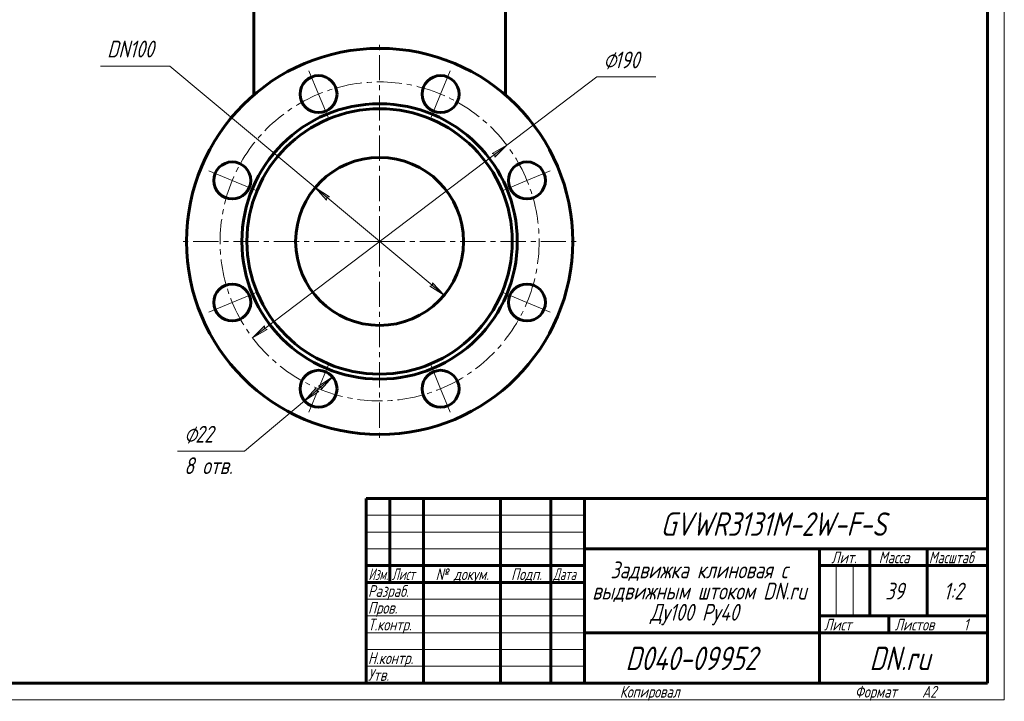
# Model space of a CAD drawing. Header units: millimetres. Extents: x 0 to 594, y 0 to 420.
# Tile 8 of 9: x 301 to 594, y 0 to 203. Entities that reach past the tile are written whole.
import ezdxf

# ---------------------------------------------------------------- set-up
doc = ezdxf.new("R2010")
doc.units = ezdxf.units.MM
for name, pattern in [('K5LT_AXLED', [12, 7.5, -1.5, 1.5, -1.5]), ('K5LT_BASIC', [0]), ('K5LT_THIN', [0])]:
    doc.linetypes.add(name, pattern=pattern)
doc.layers.add('Системный слой', color=7, linetype='Continuous')
doc.layers.add('Системный слой (1)', color=7, linetype='Continuous', true_color=0x6c6c6c)
doc.styles.add('KDIMTEXTSTYLE', font='txt', dxfattribs={"width": 0.96, "oblique": 15, "height": 5})
doc.styles.add('KTEXTSTYLE', font='txt', dxfattribs={"width": 0.96, "height": 5})
doc.dimstyles.new('KDIMSTYLE (0.50)', dxfattribs={"dimtxt": 5, "dimasz": 1, "dimexe": 2, "dimexo": 0, "dimgap": 1, "dimtad": 1, "dimlfac": 2, "dimtxsty": 'KDIMTEXTSTYLE', "dimsah": 1, "dimcen": 0, "dimdle": 1, "dimadec": 0, "dimazin": 0, "dimtfac": 0.667, "dimtmove": 0, "dimatfit": 3, "dimfxl": 1, "dimtvp": 1, "dimtolj": 1, "dimtzin": 0, "dimarcsym": 0})

# ---------------------------------------------------------------- blocks, each defined once
blk = doc.blocks.new('D5')
at = {"layer": 'Системный слой (1)'}
for points in [[(390.59, 92.47), (393.98, 96.2), (389.74, 93.47), (390.54, 93.29)], [(385.58, 89.1), (389.82, 91.82), (389.02, 92), (388.97, 92.83)]]:
    blk.add_hatch(color=7, dxfattribs=at).paths.add_polyline_path(points)
at = {"layer": 'Системный слой (1)', "color": 7, "linetype": 'K5LT_THIN', "lineweight": 18, "true_color": 0xffffff}
for p, q in [((393.98, 96.2), (385.58, 89.1)), ((389.74, 93.47), (393.98, 96.2)), ((393.98, 96.2), (390.59, 92.47)), ((385.58, 89.1), (388.97, 92.83)), ((389.82, 91.82), (385.58, 89.1)), ((388.97, 92.83), (389.02, 92)), ((389.02, 92), (389.82, 91.82)), ((390.54, 93.29), (389.74, 93.47)), ((390.59, 92.47), (390.54, 93.29)), ((385.58, 89.1), (367.77, 74.03))]:
    blk.add_line(p, q, dxfattribs=at)
blk.add_wipeout([(349.76, 65.65), (349.76, 82.41), (365.13, 82.41), (365.13, 65.65)]).dxf.layer = 'Системный слой (1)'
blk.add_line((367.77, 74.03), (347.76, 74.03), dxfattribs=at)
at = {"layer": 'Системный слой (1)', "color": 7, "char_height": 5, "attachment_point": 1, "style": 'KTEXTSTYLE'}
for s, insert in [('\\fArial|b0|c204|p34;\\H5.0;\\W1.000;\\Q15;\\fGOST Type AU|b0|i0|c204|p34;\\Q15;\\W0.960;⌀', (349.76, 81.62)), ('\\fArial|b0|c204|p34;\\H5.0;\\W1.000;\\Q15;\\fGOST Type AU|b0|i0|c204|p34;\\Q15;\\W0.960;22', (353.07, 81.62)), ('\\fArial|b0|c204|p34;\\H5.0;\\W1.000;\\Q15;\\fGOST Type AU|b0|i0|c204|p34;\\Q15;\\W0.960;8 отв.', (349.76, 72.24))]:
    blk.add_mtext(s, dxfattribs=dict(at, insert=insert))
blk = doc.blocks.new('KDIMARROW_01')
at = {"layer": 'Системный слой'}
blk.add_hatch(color=0, dxfattribs=at).paths.add_polyline_path([(0, 0), (-5, 0.66), (-4.5, 0), (-5, -0.66)])
at = {"layer": 'Системный слой', "color": 0, "linetype": 'K5LT_THIN', "lineweight": 18}
for p, q in [((-4.5, 0), (-5, 0.66)), ((-5, 0.66), (0, 0)), ((0, 0), (-5, -0.66)), ((-5, -0.66), (-4.5, 0))]:
    blk.add_line(p, q, dxfattribs=at)
at = {"layer": 'Системный слой (1)', "color": 0, "linetype": 'K5LT_THIN', "lineweight": 18}
blk.add_line((193.61, 136.53), (193.11, 136.53), dxfattribs=at)
blk = doc.blocks.new('D6')
at = {"layer": 'Системный слой (1)'}
for points in [[(393.03, 149.86), (388.77, 152.56), (392.19, 148.85), (392.22, 149.67)], [(427.15, 120.51), (423.73, 124.22), (423.69, 123.39), (422.89, 123.21)]]:
    blk.add_hatch(color=7, dxfattribs=at).paths.add_polyline_path(points)
at = {"layer": 'Системный слой (1)', "color": 7, "linetype": 'K5LT_THIN', "lineweight": 18, "true_color": 0xffffff}
for p, q in [((388.77, 152.56), (345.46, 188.73)), ((388.77, 152.56), (393.03, 149.86)), ((392.19, 148.85), (388.77, 152.56)), ((427.15, 120.51), (388.77, 152.56)), ((392.22, 149.67), (392.19, 148.85)), ((393.03, 149.86), (392.22, 149.67)), ((422.89, 123.21), (423.69, 123.39)), ((427.15, 120.51), (422.89, 123.21)), ((423.69, 123.39), (423.73, 124.22)), ((423.73, 124.22), (427.15, 120.51))]:
    blk.add_line(p, q, dxfattribs=at)
blk.add_wipeout([(326.82, 189.73), (326.82, 197.11), (342.79, 197.11), (342.79, 189.73)]).dxf.layer = 'Системный слой (1)'
blk.add_line((345.46, 188.73), (324.82, 188.73), dxfattribs=at)
at = {"layer": 'Системный слой (1)', "color": 7, "insert": (326.82, 196.32), "char_height": 5, "attachment_point": 1, "style": 'KTEXTSTYLE'}
blk.add_mtext('\\fArial|b0|c204|p34;\\H5.0;\\W1.000;\\Q15;\\fGOST Type AU|b0|i0|c204|p34;\\Q15;\\W0.960;DN100', dxfattribs=at)
blk = doc.blocks.new('U53')
at = {"layer": 'Системный слой (1)', "color": 30, "linetype": 'K5LT_AXLED', "lineweight": 18, "true_color": 0xff8000}
for q in [(407.96, 196.03), (348.46, 136.53), (467.46, 136.53), (407.96, 77.03)]:
    blk.add_line((407.96, 136.53), q, dxfattribs=at)
blk = doc.blocks.new('U55')
at = {"layer": 'Системный слой (1)', "color": 30, "linetype": 'K5LT_AXLED', "lineweight": 18, "true_color": 0xff8000}
for p, q in [((389.78, 180.42), (386.91, 187.35)), ((426.14, 180.42), (429.01, 187.35)), ((392.65, 173.49), (389.78, 180.42)), ((423.27, 173.49), (426.14, 180.42)), ((364.07, 154.71), (357.15, 157.58)), ((451.84, 154.71), (458.77, 157.58)), ((371, 151.84), (364.07, 154.71)), ((444.91, 151.84), (451.84, 154.71)), ((371, 121.22), (364.07, 118.35)), ((444.91, 121.22), (451.84, 118.35)), ((364.07, 118.35), (357.15, 115.48)), ((451.84, 118.35), (458.77, 115.48)), ((392.65, 99.58), (389.78, 92.65)), ((423.27, 99.58), (426.14, 92.65)), ((389.78, 92.65), (386.91, 85.72)), ((426.14, 92.65), (429.01, 85.72))]:
    blk.add_line(p, q, dxfattribs=at)
for start, end in [(67.5, 112.5), (112.5, 157.5), (22.5, 67.5), (157.5, 202.5), (337.5, 22.5), (202.5, 247.5), (292.5, 337.5), (247.5, 292.5)]:
    blk.add_arc((407.96, 136.53), 47.5, start, end, dxfattribs=at)
blk = doc.blocks.new('D7')
at = {"layer": 'Системный слой (1)'}
for points in [[(442.23, 161.67), (445.82, 165.21), (441.44, 162.72), (442.24, 162.49)], [(370.09, 107.85), (374.48, 110.35), (373.68, 110.57), (373.68, 111.4)]]:
    blk.add_hatch(color=7, dxfattribs=at).paths.add_polyline_path(points)
at = {"layer": 'Системный слой (1)', "color": 7, "linetype": 'K5LT_THIN', "lineweight": 18, "true_color": 0xffffff}
for p, q in [((445.82, 165.21), (472.61, 185.5)), ((370.09, 107.85), (445.82, 165.21)), ((441.44, 162.72), (445.82, 165.21)), ((445.82, 165.21), (442.23, 161.67)), ((442.24, 162.49), (441.44, 162.72)), ((442.23, 161.67), (442.24, 162.49)), ((370.09, 107.85), (373.68, 111.4)), ((374.48, 110.35), (370.09, 107.85)), ((373.68, 111.4), (373.68, 110.57)), ((373.68, 110.57), (374.48, 110.35))]:
    blk.add_line(p, q, dxfattribs=at)
blk.add_wipeout([(474.61, 186.5), (474.61, 193.88), (487.66, 193.88), (487.66, 186.5)]).dxf.layer = 'Системный слой (1)'
blk.add_line((472.61, 185.5), (490.2, 185.5), dxfattribs=at)
at = {"layer": 'Системный слой (1)', "color": 7, "char_height": 5, "attachment_point": 1, "style": 'KTEXTSTYLE'}
for s, insert in [('\\fArial|b0|c204|p34;\\H5.0;\\W1.000;\\Q15;\\fGOST Type AU|b0|i0|c204|p34;\\Q15;\\W0.960;⌀', (474.61, 193.08)), ('\\fArial|b0|c204|p34;\\H5.0;\\W1.000;\\Q15;\\fGOST Type AU|b0|i0|c204|p34;\\Q15;\\W0.960;190', (477.91, 193.08))]:
    blk.add_mtext(s, dxfattribs=dict(at, insert=insert))
blk = doc.blocks.new('U56')
at = {"color": 7, "linetype": 'K5LT_THIN', "lineweight": 18, "true_color": 0xffffff}
for p, q in [((594, 420), (594, 0)), ((404, 55), (469, 55)), ((404, 50), (469, 50)), ((404, 45), (469, 45)), ((543.96, 25), (543.96, 40)), ((548.98, 25), (548.98, 40)), ((404, 30), (469, 30)), ((404, 25), (469, 25)), ((404, 20), (469, 20)), ((404, 15), (469, 15)), ((404, 10), (469, 10)), ((594, 0), (0, 0))]:
    blk.add_line(p, q, dxfattribs=at)
at = {"color": 143, "linetype": 'K5LT_BASIC', "lineweight": 60, "true_color": 0x33acca}
for p, q in [((589, 415), (589, 5)), ((404, 60), (589, 60)), ((404, 5), (404, 60)), ((411, 35), (411, 60)), ((421, 5), (421, 60)), ((444, 5), (444, 60)), ((459, 5), (459, 60)), ((469, 5), (469, 60)), ((469, 45), (589, 45)), ((539, 5), (539, 45)), ((554, 25), (554, 45)), ((571, 25), (571, 45)), ((404, 40), (469, 40)), ((539, 40), (554, 40)), ((554, 40), (589, 40)), ((404, 35), (469, 35)), ((539, 25), (589, 25)), ((559.57, 20), (559.57, 25)), ((469, 20), (539, 20)), ((539, 20), (589, 20)), ((589, 5), (20, 5))]:
    blk.add_line(p, q, dxfattribs=at)
at = {"color": 7, "attachment_point": 1, "style": 'KTEXTSTYLE'}
for s, insert, char_height in [('\\fArial|b0|c204|p34;\\H5.0;\\W1.000;\\Q15;\\fGOST Type AU|b0|i0|c204|p34;\\Q15;\\W0.960;\\H7.00;GVWR3131M-2W-F-S', (491.61, 55.86), 7), ('\\fArial|b0|c204|p34;\\H5.0;\\W1.000;\\Q15;\\fGOST Type AU|b0|i0|c204|p34;\\Q15;\\W0.960;\\H3.50;Лит.', (542.47, 44.18), 3.5), ('\\fArial|b0|c204|p34;\\H5.0;\\W1.000;\\Q15;\\fGOST Type AU|b0|i0|c204|p34;\\Q15;\\W0.960;\\H3.50;Масса', (556.58, 44.18), 3.5), ('\\fArial|b0|c204|p34;\\H5.0;\\W1.000;\\Q15;\\fGOST Type AU|b0|i0|c204|p34;\\Q15;\\W0.926;\\H3.50;Масштаб', (571.52, 44.18), 3.5), ('\\fArial|b0|c204|p34;\\H5.0;\\W1.000;\\Q15;\\fGOST Type AU|b0|i0|c204|p34;\\Q15;\\W0.960;Задвижка клиновая с', (476.7, 41.21), 5), ('\\fArial|b0|c204|p34;\\H5.0;\\W1.000;\\Q15;\\fGOST Type AU|b0|i0|c204|p34;\\Q15;\\W0.786;\\H3.50;Изм.', (404.62, 39.18), 3.5), ('\\fArial|b0|c204|p34;\\H5.0;\\W1.000;\\Q15;\\fGOST Type AU|b0|i0|c204|p34;\\Q15;\\W0.800;\\H3.50;Лист', (411.61, 39.18), 3.5), ('\\fArial|b0|c204|p34;\\H5.0;\\W1.000;\\Q15;\\fGOST Type AU|b0|i0|c204|p34;\\Q15;\\W0.960;\\H3.50;№ докум.', (424.63, 39.18), 3.5), ('\\fArial|b0|c204|p34;\\H5.0;\\W1.000;\\Q15;\\fGOST Type AU|b0|i0|c204|p34;\\Q15;\\W0.960;\\H3.50;Подп.', (447.1, 39.18), 3.5), ('\\fArial|b0|c204|p34;\\H5.0;\\W1.000;\\Q15;\\fGOST Type AU|b0|i0|c204|p34;\\Q15;\\W0.800;\\H3.50;Дата', (459.61, 39.18), 3.5), ('\\fArial|b0|c204|p34;\\H5.0;\\W1.000;\\Q15;\\fGOST Type AU|b0|i0|c204|p34;\\Q15;\\W0.960;\\H3.50;Разраб.', (404.5, 34.18), 3.5), ('\\fArial|b0|c204|p34;\\H5.0;\\W1.000;\\Q15;\\fGOST Type AU|b0|i0|c204|p34;\\Q15;\\W0.960;выдвижным штоком DN.ru', (471.27, 34.9), 5), ('\\fArial|b0|c204|p34;\\H5.0;\\W1.000;\\Q15;\\fGOST Type AU|b0|i0|c204|p34;\\Q15;\\W0.960;39', (558.55, 34.9), 5), ('\\fArial|b0|c204|p34;\\H5.0;\\W1.000;\\Q15;\\fGOST Type AU|b0|i0|c204|p34;\\Q15;\\W0.960;{\\c16737820;1:2}', (575.92, 34.9), 5), ('\\fArial|b0|c204|p34;\\H5.0;\\W1.000;\\Q15;\\fGOST Type AU|b0|i0|c204|p34;\\Q15;\\W0.960;\\H3.50;Пров.', (404.5, 29.18), 3.5), ('\\fArial|b0|c204|p34;\\H5.0;\\W1.000;\\Q15;\\fGOST Type AU|b0|i0|c204|p34;\\Q15;\\W0.960;Ду100 Ру40', (488.54, 28.59), 5), ('\\fArial|b0|c204|p34;\\H5.0;\\W1.000;\\Q15;\\fGOST Type AU|b0|i0|c204|p34;\\Q15;\\W0.960;\\H3.50;Т.контр.', (404.5, 24.18), 3.5), ('\\fArial|b0|c204|p34;\\H5.0;\\W1.000;\\Q15;\\fGOST Type AU|b0|i0|c204|p34;\\Q15;\\W0.960;\\H3.50;Лист', (540.32, 24.18), 3.5), ('\\fArial|b0|c204|p34;\\H5.0;\\W1.000;\\Q15;\\fGOST Type AU|b0|i0|c204|p34;\\Q15;\\W0.960;\\H3.50;Листов', (561.36, 24.18), 3.5), ('\\fArial|b0|c204|p34;\\H5.0;\\W1.000;\\Q15;\\fGOST Type AU|b0|i0|c204|p34;\\Q15;\\W0.960;\\H3.50;1', (581.91, 24.18), 3.5), ('\\fArial|b0|c204|p34;\\H5.0;\\W1.000;\\Q15;\\fGOST Type AU|b0|i0|c204|p34;\\Q15;\\W0.960;\\H7.00;D040-09952', (481.15, 15.86), 7), ('\\fArial|b0|c204|p34;\\H5.0;\\W1.000;\\Q15;\\fGOST Type AU|b0|i0|c204|p34;\\Q15;\\W0.960;\\H7.00;DN.ru', (553.84, 15.86), 7), ('\\fArial|b0|c204|p34;\\H5.0;\\W1.000;\\Q15;\\fGOST Type AU|b0|i0|c204|p34;\\Q15;\\W0.960;\\H3.50;Н.контр.', (404.5, 14.18), 3.5), ('\\fArial|b0|c204|p34;\\H5.0;\\W1.000;\\Q15;\\fGOST Type AU|b0|i0|c204|p34;\\Q15;\\W0.960;\\H3.50;Утв.', (404.5, 9.18), 3.5), ('\\fArial|b0|c204|p34;\\H5.0;\\W1.000;\\Q15;\\fGOST Type AU|b0|i0|c204|p34;\\Q15;\\W0.960;\\H3.50;Копировал', (479.5, 4.18), 3.5), ('\\fArial|b0|c204|p34;\\H5.0;\\W1.000;\\Q15;\\fGOST Type AU|b0|i0|c204|p34;\\Q15;\\W0.960;\\H3.50;Формат', (549.5, 4.18), 3.5), ('\\fArial|b0|c204|p34;\\H5.0;\\W1.000;\\Q15;\\fGOST Type AU|b0|i0|c204|p34;\\Q15;\\W0.960;\\H3.50;A2', (569.5, 4.18), 3.5)]:
    blk.add_mtext(s, dxfattribs=dict(at, insert=insert, char_height=char_height))

msp = doc.modelspace()

# ---------------------------------------------------------------- linework, layer by layer
at = {"layer": 'Системный слой (1)', "color": 143, "linetype": 'K5LT_BASIC', "lineweight": 60, "true_color": 0x33acca}
for p, q in [((370.4586, 199.3448), (370.4586, 207.7817)), ((445.4586, 207.7817), (445.4586, 199.3448)), ((370.4586, 180.1207), (370.4586, 199.3448)), ((445.4586, 199.3448), (445.4586, 180.1207))]:
    msp.add_line(p, q, dxfattribs=at)
for centre, radius in [((407.9586, 136.5317), 57.5), ((389.7811, 180.416), 5.5), ((426.136, 180.416), 5.5), ((407.9586, 136.5317), 41), ((407.9586, 136.5317), 39.5), ((407.9586, 136.5317), 25), ((364.0743, 154.7092), 5.5), ((451.8428, 154.7092), 5.5), ((364.0743, 118.3543), 5.5), ((451.8428, 118.3543), 5.5), ((389.7811, 92.6475), 5.5), ((426.136, 92.6475), 5.5)]:
    msp.add_circle(centre, radius, dxfattribs=at)

# ---------------------------------------------------------------- next in the draw order: dimensions: what is measured, and where the dimension line sits
at = {"layer": 'Системный слой (1)', "color": 7}
dim = msp.add_diameter_dim_2p(p1=(446.3346, 104.4805), p2=(369.5825, 168.5829), dimstyle='KDIMSTYLE (0.50)', override={"dimtih": 1, "dimtoh": 1, "dimpost": '\\fGOST Type AU|b0|c204|p34;\\H5.0;\\W0.960;\\Q15;<>', "dimblk1": 'KDIMARROW_01', "dimblk2": 'KDIMARROW_01', "dimclrt": 7, "dimtol": 1, "dimtp": 0, "dimtm": 0, "dimtdec": 5, "dimtmove": 1, "dimatfit": 2, "dimtolj": 1}, dxfattribs=at)
dim.commit()
dim.dimension.update_dxf_attribs({"geometry": 'D6', "text_midpoint": (343.4586, 188.7309), "dimtype": 163})
dim = msp.add_diameter_dim_2p(p1=(398.1801, 99.7508), p2=(381.3821, 85.5441), dimstyle='KDIMSTYLE (0.50)', override={"dimtih": 1, "dimtoh": 1, "dimpost": '\\fGOST Type AU|b0|c204|p34;\\H5.0;\\W0.960;\\Q15;<>\\X\\fGOST Type AU|b0|c204|p34;\\H5.0;\\W0.960;\\Q15;\\fGOST Type AU|b0|i0|c204|p34;\\Q15;8 отв.', "dimblk1": 'KDIMARROW_01', "dimblk2": 'KDIMARROW_01', "dimclrt": 7, "dimtol": 1, "dimtp": 0, "dimtm": 0, "dimtdec": 5, "dimtmove": 1, "dimatfit": 2, "dimtolj": 1}, dxfattribs=at)
dim.commit()
dim.dimension.update_dxf_attribs({"geometry": 'D5', "text_midpoint": (365.7698, 74.0317)})

# ---------------------------------------------------------------- next in the draw order: block references
at = {"layer": 'Системный слой (1)'}
for name in ['U53', 'U55']:
    msp.add_blockref(name, (0, 0), dxfattribs=at)

# ---------------------------------------------------------------- next in the draw order: dimensions: what is measured, and where the dimension line sits
at = {"layer": 'Системный слой (1)', "color": 7}
dim = msp.add_diameter_dim_2p(p1=(332.2294, 79.1723), p2=(483.6877, 193.8911), dimstyle='KDIMSTYLE (0.50)', override={"dimtih": 1, "dimtoh": 1, "dimpost": '\\fGOST Type AU|b0|c204|p34;\\H5.0;\\W0.960;\\Q15;<>', "dimblk1": 'KDIMARROW_01', "dimblk2": 'KDIMARROW_01', "dimclrt": 7, "dimtol": 1, "dimtp": 0, "dimtm": 0, "dimtdec": 5, "dimtmove": 1, "dimatfit": 2, "dimtolj": 1}, dxfattribs=at)
dim.commit()
dim.dimension.update_dxf_attribs({"geometry": 'D7', "text_midpoint": (474.6058, 185.4973), "dimtype": 163})

# ---------------------------------------------------------------- next in the draw order: block references
msp.add_blockref('U56', (0, 0))

doc.saveas('drawing.dxf')
